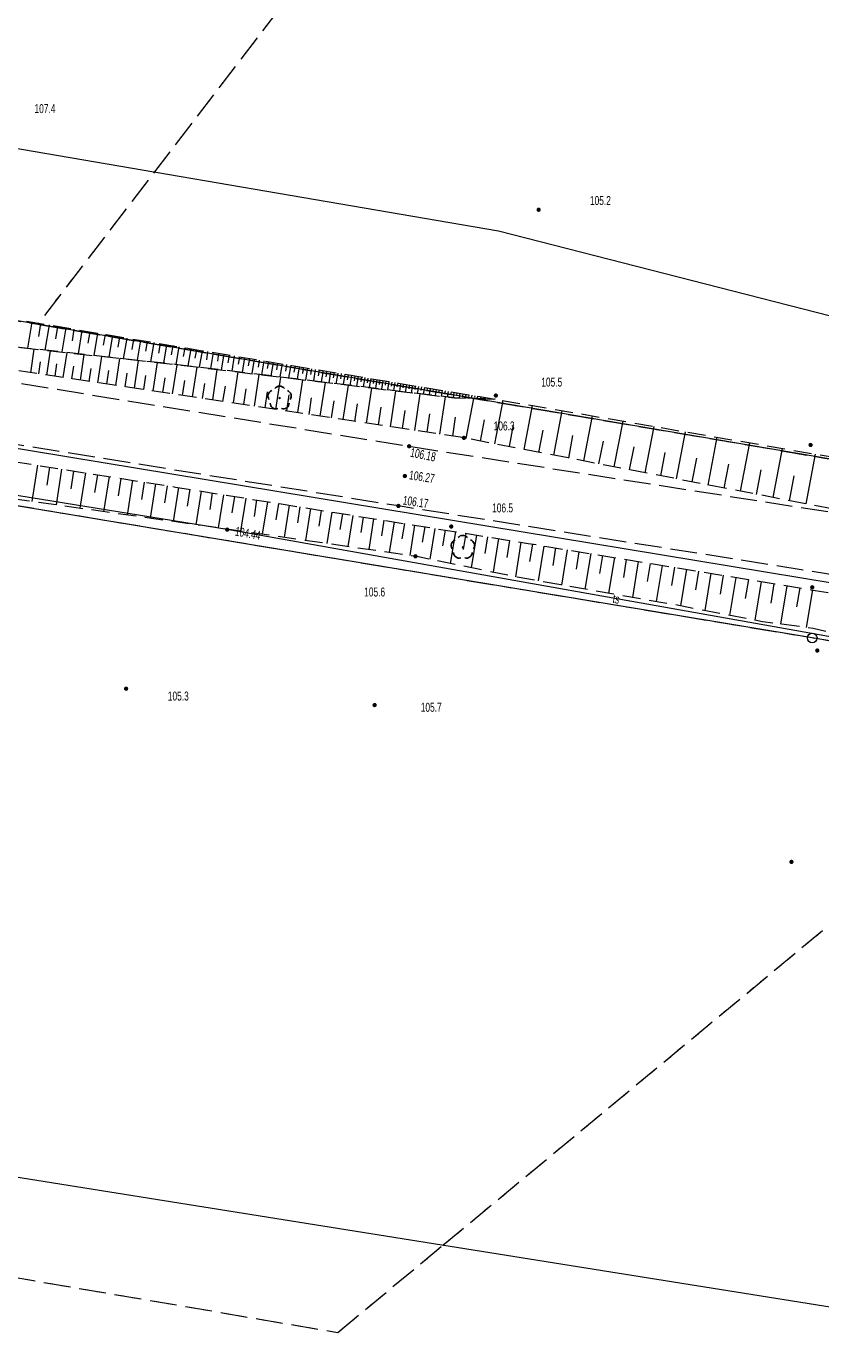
# Model space of a CAD drawing. Header units: inches. Extents: x 6497603 to 6502483, y 5925790 to 5934357.
# Tile 77 of 256: x 6500559 to 6500625, y 5926127 to 5926237. Entities that reach past the tile are written whole.
import ezdxf
from ezdxf.enums import TextEntityAlignment as Align

# ---------------------------------------------------------------- set-up
doc = ezdxf.new("R2010")
doc.units = ezdxf.units.IN
doc.header["$MEASUREMENT"] = 0
for name, pattern in [('1.5_0.75', [2.25, 1.5, -0.75]), ('2.25_0.75', [3, 2.25, -0.75]), ('219-1000', [0, 0]), ('egkk-1000', [3, 2.25, -0.75]), ('egug-1000', [1.5, 0.75, -0.75])]:
    doc.linetypes.add(name, pattern=pattern)
for name, color, linetype in [('000 Inne (niezydentyfikowane)', 7, 'Continuous'), ('202-punkt graniczny', 7, 'Continuous'), ('217-kontur klasyfikacyjny', 7, 'Continuous'), ('218-kontur użytku gruntowego', 7, 'Continuous'), ('219-działka ewidencyjna', 7, 'Continuous'), ('drzewo liściaste', 7, 'Continuous'), ('jezdnia', 7, 'Continuous'), ('pikieta naturalna', 7, 'Continuous'), ('pikieta naturalna-Atr2', 7, 'Continuous'), ('pikieta sztuczna', 7, 'Continuous'), ('pikieta sztuczna-Atr2', 7, 'Continuous'), ('przewód telekomunikacyjny podziemny', 7, 'Continuous'), ('przewód telekomunikacyjny podziemny-Atr1', 7, 'Continuous'), ('rzędna', 7, 'Continuous'), ('rzędna-Atr2', 7, 'Continuous'), ('skarpa nieumocniona', 7, 'Continuous')]:
    doc.layers.add(name, color=color, linetype=linetype)
doc.styles.get("Standard").update_dxf_attribs({"font": 'arial.ttf'})

# ---------------------------------------------------------------- blocks, each defined once
blk = doc.blocks.new('202')
at = {"color": 0, "linetype": 'Continuous', "lineweight": 0}
blk.add_circle((0, 0), 0.4, dxfattribs=at)
blk = doc.blocks.new('OP021')
at = {"linetype": 'Continuous', "lineweight": 13}
h = blk.add_hatch(color=0, dxfattribs=at)
edge = h.paths.add_edge_path()
edge.add_arc((0, 0), 0.1, 0, 360)
at = {"color": 0, "linetype": 'Continuous', "lineweight": -3}
for centre, start, end in [((-0.476, 0.154), 110.388, 213.756), ((0, 0.5), 38.316, 141.684), ((0.476, 0.154), 326.244, 69.612), ((-0.294, -0.404), 182.272, 285.64), ((0.294, -0.404), 254.36, 357.728), ((0.294, -0.404), 254.36, 357.728)]:
    blk.add_arc(centre, 0.5, start, end, dxfattribs=at)
blk = doc.blocks.new('PW01')
at = {"linetype": 'Continuous', "lineweight": 13}
h = blk.add_hatch(color=0, dxfattribs=at)
edge = h.paths.add_edge_path()
edge.add_arc((0, 0), 0.18, 0, 360)

msp = doc.modelspace()

# ---------------------------------------------------------------- linework, layer by layer
at = {"layer": '000 Inne (niezydentyfikowane)', "color": 7, "linetype": 'Continuous', "lineweight": 18, "flags": 128}
for points in [[(6500559.2, 5926212.37), (6500558.83, 5926210.18)], [(6500559.93, 5926212.25), (6500559.75, 5926211.17)], [(6500560.65, 5926212.13), (6500560.3, 5926210.02)], [(6500561.36, 5926212.01), (6500561.19, 5926210.98)], [(6500562.05, 5926211.89), (6500561.71, 5926209.87)], [(6500562.73, 5926211.78), (6500562.57, 5926210.79)], [(6500563.4, 5926211.67), (6500563.07, 5926209.72)], [(6500564.06, 5926211.56), (6500563.89, 5926210.6)], [(6500564.7, 5926211.45), (6500564.38, 5926209.57)], [(6500565.33, 5926211.34), (6500565.17, 5926210.43)], [(6500565.94, 5926211.24), (6500565.64, 5926209.44)], [(6500566.55, 5926211.14), (6500566.4, 5926210.26)], [(6500567.14, 5926211.04), (6500566.85, 5926209.31)], [(6500567.72, 5926210.94), (6500567.58, 5926210.09)], [(6500568.29, 5926210.85), (6500568.02, 5926209.18)], [(6500568.85, 5926210.75), (6500568.72, 5926209.93)], [(6500569.4, 5926210.66), (6500569.14, 5926209.06)], [(6500569.94, 5926210.57), (6500569.81, 5926209.78)], [(6500570.47, 5926210.48), (6500570.21, 5926208.94)], [(6500570.99, 5926210.4), (6500570.86, 5926209.64)], [(6500571.5, 5926210.31), (6500571.25, 5926208.82)], [(6500559.11, 5926208.14), (6500559.4, 5926210.12)], [(6500560.46, 5926207.94), (6500560.76, 5926209.97)], [(6500561.84, 5926207.73), (6500562.16, 5926209.82)], [(6500563.27, 5926207.52), (6500563.59, 5926209.66)], [(6500564.73, 5926207.3), (6500565.06, 5926209.5)], [(6500566.23, 5926207.08), (6500566.57, 5926209.34)], [(6500572, 5926210.23), (6500571.87, 5926209.5)], [(6500572.49, 5926210.14), (6500572.25, 5926208.7)], [(6500572.97, 5926210.06), (6500572.85, 5926209.36)], [(6500573.44, 5926209.98), (6500573.21, 5926208.59)], [(6500573.91, 5926209.91), (6500573.8, 5926209.22)], [(6500574.37, 5926209.83), (6500574.15, 5926208.48)], [(6500574.83, 5926209.76), (6500574.72, 5926209.09)], [(6500575.27, 5926209.68), (6500575.05, 5926208.37)], [(6500575.71, 5926209.61), (6500575.6, 5926208.96)], [(6500576.14, 5926209.54), (6500575.93, 5926208.26)], [(6500576.57, 5926209.47), (6500576.47, 5926208.84)], [(6500576.99, 5926209.4), (6500576.79, 5926208.16)], [(6500577.41, 5926209.33), (6500577.3, 5926208.72)], [(6500577.81, 5926209.26), (6500577.61, 5926208.06)], [(6500578.21, 5926209.19), (6500578.12, 5926208.6)], [(6500559.78, 5926208.04), (6500559.93, 5926209.04)], [(6500561.15, 5926207.84), (6500561.3, 5926208.87)], [(6500562.55, 5926207.63), (6500562.71, 5926208.68)], [(6500563.99, 5926207.41), (6500564.16, 5926208.5)], [(6500565.48, 5926207.19), (6500565.64, 5926208.31)], [(6500567, 5926206.96), (6500567.17, 5926208.11)], [(6500567.78, 5926206.85), (6500568.12, 5926209.17)], [(6500569.36, 5926206.61), (6500569.71, 5926208.99)], [(6500570.98, 5926206.37), (6500571.35, 5926208.81)], [(6500572.64, 5926206.12), (6500573.02, 5926208.61)], [(6500574.34, 5926205.87), (6500574.71, 5926208.41)], [(6500576.06, 5926205.61), (6500576.45, 5926208.2)], [(6500578.61, 5926209.13), (6500578.42, 5926207.97)], [(6500579, 5926209.06), (6500578.9, 5926208.49)], [(6500579.38, 5926209), (6500579.2, 5926207.87)], [(6500579.76, 5926208.94), (6500579.67, 5926208.38)], [(6500580.13, 5926208.88), (6500579.95, 5926207.78)], [(6500580.5, 5926208.82), (6500580.41, 5926208.28)], [(6500580.86, 5926208.76), (6500580.68, 5926207.7)], [(6500581.22, 5926208.7), (6500581.13, 5926208.18)], [(6500581.57, 5926208.64), (6500581.4, 5926207.61)], [(6500581.91, 5926208.58), (6500581.83, 5926208.08)], [(6500582.25, 5926208.53), (6500582.08, 5926207.53)], [(6500582.58, 5926208.47), (6500582.5, 5926207.98)], [(6500582.91, 5926208.42), (6500582.75, 5926207.45)], [(6500583.24, 5926208.36), (6500583.16, 5926207.89)], [(6500583.56, 5926208.31), (6500583.4, 5926207.37)], [(6500583.87, 5926208.26), (6500583.8, 5926207.8)], [(6500584.18, 5926208.21), (6500584.03, 5926207.3)], [(6500584.49, 5926208.16), (6500584.41, 5926207.71)], [(6500584.79, 5926208.11), (6500584.64, 5926207.22)], [(6500568.56, 5926206.73), (6500568.74, 5926207.91)], [(6500570.17, 5926206.49), (6500570.35, 5926207.7)], [(6500571.81, 5926206.24), (6500571.99, 5926207.48)], [(6500573.48, 5926205.99), (6500573.67, 5926207.25)], [(6500575.19, 5926205.74), (6500575.39, 5926207.02)], [(6500577.82, 5926205.35), (6500578.22, 5926207.99)], [(6500579.62, 5926205.07), (6500580.03, 5926207.77)], [(6500581.45, 5926204.8), (6500581.87, 5926207.55)], [(6500583.33, 5926204.51), (6500583.76, 5926207.33)], [(6500585.08, 5926208.06), (6500585.01, 5926207.62)], [(6500585.38, 5926208.01), (6500585.23, 5926207.15)], [(6500585.24, 5926204.22), (6500585.68, 5926207.1)], [(6500585.66, 5926207.96), (6500585.59, 5926207.54)], [(6500585.95, 5926207.91), (6500585.81, 5926207.08)], [(6500586.23, 5926207.87), (6500586.16, 5926207.46)], [(6500586.5, 5926207.82), (6500586.37, 5926207.02)], [(6500586.77, 5926207.78), (6500586.71, 5926207.38)], [(6500587.04, 5926207.73), (6500586.91, 5926206.95)], [(6500587.3, 5926207.69), (6500587.24, 5926207.3)], [(6500587.56, 5926207.65), (6500587.43, 5926206.89)], [(6500587.81, 5926207.61), (6500587.75, 5926207.23)], [(6500588.07, 5926207.56), (6500587.94, 5926206.83)], [(6500588.31, 5926207.52), (6500588.25, 5926207.16)], [(6500588.56, 5926207.48), (6500588.44, 5926206.77)], [(6500588.81, 5926207.44), (6500588.75, 5926207.09)], [(6500589.06, 5926207.4), (6500588.94, 5926206.7)], [(6500589.3, 5926207.36), (6500589.25, 5926207.02)], [(6500589.55, 5926207.32), (6500589.44, 5926206.64)], [(6500589.8, 5926207.28), (6500589.74, 5926206.95)], [(6500590.05, 5926207.24), (6500589.94, 5926206.58)], [(6500590.29, 5926207.2), (6500590.24, 5926206.88)], [(6500590.54, 5926207.15), (6500590.44, 5926206.52)], [(6500590.79, 5926207.11), (6500590.74, 5926206.8)], [(6500591.04, 5926207.07), (6500590.94, 5926206.46)], [(6500591.28, 5926207.03), (6500591.24, 5926206.73)], [(6500591.53, 5926206.99), (6500591.44, 5926206.4)], [(6500576.94, 5926205.48), (6500577.13, 5926206.79)], [(6500578.71, 5926205.21), (6500578.92, 5926206.55)], [(6500580.53, 5926204.94), (6500580.74, 5926206.3)], [(6500582.39, 5926204.65), (6500582.6, 5926206.05)], [(6500587.2, 5926203.92), (6500587.64, 5926206.86)], [(6500589.19, 5926203.62), (6500589.65, 5926206.62)], [(6500591.23, 5926203.31), (6500591.69, 5926206.37)], [(6500591.78, 5926206.95), (6500591.73, 5926206.66)], [(6500592.03, 5926206.91), (6500591.93, 5926206.34)], [(6500592.28, 5926206.87), (6500592.23, 5926206.59)], [(6500592.52, 5926206.83), (6500592.43, 5926206.28)], [(6500592.77, 5926206.79), (6500592.73, 5926206.52)], [(6500593.02, 5926206.74), (6500592.93, 5926206.22)], [(6500593.27, 5926206.7), (6500593.22, 5926206.45)], [(6500593.32, 5926203), (6500593.79, 5926206.12)], [(6500593.51, 5926206.66), (6500593.43, 5926206.16)], [(6500593.76, 5926206.62), (6500593.72, 5926206.38)], [(6500594.01, 5926206.58), (6500593.93, 5926206.1)], [(6500594.26, 5926206.54), (6500594.22, 5926206.31)], [(6500594.5, 5926206.5), (6500594.43, 5926206.04)], [(6500594.75, 5926206.46), (6500594.72, 5926206.24)], [(6500595, 5926206.42), (6500594.93, 5926206.02)], [(6500595.25, 5926206.38), (6500595.22, 5926206.19)], [(6500595.49, 5926206.33), (6500595.44, 5926206)], [(6500595.53, 5926202.65), (6500596.17, 5926205.98)], [(6500595.74, 5926206.29), (6500595.72, 5926206.14)], [(6500595.99, 5926206.25), (6500595.95, 5926205.99)], [(6500596.24, 5926206.21), (6500596.22, 5926206.1)], [(6500596.48, 5926206.17), (6500596.45, 5926205.97)], [(6500596.73, 5926206.13), (6500596.72, 5926206.05)], [(6500596.98, 5926206.09), (6500596.96, 5926205.96)], [(6500597.23, 5926206.05), (6500597.22, 5926206)], [(6500597.47, 5926206.01), (6500597.46, 5926205.94)], [(6500597.72, 5926205.97), (6500597.72, 5926205.95)], [(6500584.28, 5926204.37), (6500584.5, 5926205.79)], [(6500586.22, 5926204.07), (6500586.44, 5926205.53)], [(6500588.19, 5926203.77), (6500588.42, 5926205.26)], [(6500590.21, 5926203.47), (6500590.44, 5926204.98)], [(6500597.93, 5926202.19), (6500598.62, 5926205.81)], [(6500600.37, 5926201.72), (6500601.08, 5926205.39)], [(6500602.85, 5926201.24), (6500603.57, 5926204.96)], [(6500592.27, 5926203.16), (6500592.5, 5926204.7)], [(6500594.4, 5926202.83), (6500594.64, 5926204.43)], [(6500596.72, 5926202.42), (6500597.05, 5926204.19)], [(6500599.14, 5926201.96), (6500599.49, 5926203.78)], [(6500605.36, 5926200.76), (6500606.09, 5926204.53)], [(6500607.91, 5926200.27), (6500608.65, 5926204.09)], [(6500601.6, 5926201.48), (6500601.96, 5926203.33)], [(6500604.1, 5926201), (6500604.46, 5926202.88)], [(6500610.49, 5926199.77), (6500611.24, 5926203.65)], [(6500613.11, 5926199.26), (6500613.87, 5926203.2)], [(6500615.77, 5926198.75), (6500616.53, 5926202.74)], [(6500606.63, 5926200.51), (6500607, 5926202.41)], [(6500609.2, 5926200.02), (6500609.57, 5926201.95)], [(6500611.8, 5926199.52), (6500612.17, 5926201.47)], [(6500618.46, 5926198.23), (6500619.24, 5926202.28)], [(6500621.19, 5926197.71), (6500621.98, 5926201.81)], [(6500559.68, 5926200.4), (6500559.21, 5926197.37)], [(6500614.43, 5926199.01), (6500614.82, 5926200.99)], [(6500617.11, 5926198.49), (6500617.49, 5926200.5)], [(6500623.95, 5926197.18), (6500624.75, 5926201.33)], [(6500560.69, 5926200.24), (6500560.46, 5926198.73)], [(6500561.7, 5926200.08), (6500561.23, 5926197.08)], [(6500562.7, 5926199.92), (6500562.47, 5926198.43)], [(6500563.7, 5926199.77), (6500563.23, 5926196.8)], [(6500564.69, 5926199.61), (6500564.45, 5926198.13)], [(6500565.67, 5926199.45), (6500565.21, 5926196.52)], [(6500566.65, 5926199.3), (6500566.42, 5926197.84)], [(6500619.82, 5926197.97), (6500620.21, 5926200.01)], [(6500622.57, 5926197.44), (6500622.96, 5926199.51)], [(6500567.63, 5926199.15), (6500567.17, 5926196.24)], [(6500568.6, 5926198.99), (6500568.37, 5926197.55)], [(6500569.56, 5926198.84), (6500569.11, 5926195.97)], [(6500570.52, 5926198.69), (6500570.29, 5926197.26)], [(6500571.47, 5926198.54), (6500571.02, 5926195.7)], [(6500572.42, 5926198.39), (6500572.2, 5926196.98)], [(6500573.37, 5926198.24), (6500572.92, 5926195.43)], [(6500574.3, 5926198.09), (6500574.08, 5926196.69)], [(6500575.24, 5926197.94), (6500574.79, 5926195.16)], [(6500576.16, 5926197.79), (6500575.94, 5926196.41)], [(6500577.09, 5926197.64), (6500576.65, 5926194.89)], [(6500578, 5926197.5), (6500577.79, 5926196.13)], [(6500578.92, 5926197.35), (6500578.48, 5926194.63)], [(6500579.83, 5926197.21), (6500579.61, 5926195.85)], [(6500580.73, 5926197.06), (6500580.3, 5926194.37)], [(6500581.63, 5926196.92), (6500581.41, 5926195.58)], [(6500582.52, 5926196.78), (6500582.1, 5926194.11)], [(6500583.41, 5926196.63), (6500583.2, 5926195.31)], [(6500584.3, 5926196.49), (6500583.88, 5926193.86)], [(6500585.18, 5926196.35), (6500584.97, 5926195.04)], [(6500586.05, 5926196.21), (6500585.64, 5926193.6)], [(6500586.92, 5926196.07), (6500586.72, 5926194.77)], [(6500587.79, 5926195.93), (6500587.38, 5926193.35)], [(6500588.65, 5926195.8), (6500588.45, 5926194.51)], [(6500589.51, 5926195.66), (6500589.1, 5926193.1)], [(6500590.36, 5926195.52), (6500590.16, 5926194.25)], [(6500591.21, 5926195.39), (6500590.81, 5926192.86)], [(6500592.06, 5926195.25), (6500591.85, 5926193.98)], [(6500592.9, 5926195.12), (6500592.49, 5926192.54)], [(6500593.76, 5926194.98), (6500593.55, 5926193.67)], [(6500594.63, 5926194.84), (6500594.2, 5926192.19)], [(6500595.51, 5926194.7), (6500595.29, 5926193.36)], [(6500596.4, 5926194.56), (6500595.96, 5926191.83)], [(6500597.3, 5926194.42), (6500597.08, 5926193.03)], [(6500598.22, 5926194.27), (6500597.78, 5926191.45)], [(6500599.16, 5926194.12), (6500598.93, 5926192.69)], [(6500600.1, 5926193.97), (6500599.64, 5926191.07)], [(6500601.07, 5926193.81), (6500600.83, 5926192.36)], [(6500602.03, 5926193.65), (6500601.56, 5926190.73)], [(6500603.01, 5926193.5), (6500602.77, 5926192.03)], [(6500603.98, 5926193.34), (6500603.5, 5926190.39)], [(6500604.96, 5926193.17), (6500604.72, 5926191.7)], [(6500605.95, 5926193.01), (6500605.46, 5926190.05)], [(6500606.94, 5926192.85), (6500606.69, 5926191.36)], [(6500607.93, 5926192.69), (6500607.44, 5926189.7)], [(6500608.92, 5926192.53), (6500608.68, 5926191.03)], [(6500609.92, 5926192.36), (6500609.43, 5926189.35)], [(6500610.92, 5926192.2), (6500610.67, 5926190.69)], [(6500611.93, 5926192.03), (6500611.43, 5926189)], [(6500612.94, 5926191.87), (6500612.69, 5926190.35)], [(6500613.95, 5926191.7), (6500613.45, 5926188.64)], [(6500614.97, 5926191.54), (6500614.71, 5926189.99)], [(6500615.99, 5926191.37), (6500615.48, 5926188.25)], [(6500617.03, 5926191.2), (6500616.77, 5926189.63)], [(6500618.07, 5926191.03), (6500617.55, 5926187.85)], [(6500619.13, 5926190.85), (6500618.87, 5926189.25)], [(6500620.19, 5926190.68), (6500619.66, 5926187.44)], [(6500621.27, 5926190.5), (6500621, 5926188.88)], [(6500622.35, 5926190.33), (6500621.82, 5926187.12)], [(6500623.42, 5926190.15), (6500623.16, 5926188.56)], [(6500624.48, 5926189.98), (6500623.95, 5926186.83)]]:
    msp.add_lwpolyline(points, dxfattribs=at)
at = {"layer": '217-kontur klasyfikacyjny', "color": 3, "linetype": 'egkk-1000', "lineweight": 18, "flags": 128}
for points in [[(6500605.42, 5926271.85), (6500559.7, 5926212.19)], [(6500538.32, 5926215.82), (6500559.7, 5926212.19)], [(6500559.7, 5926212.19), (6500631.43, 5926200)], [(6500624.47, 5926185.96), (6500538.07, 5926200.31)], [(6500704.51, 5926172.3), (6500624.47, 5926185.96)], [(6500593.58, 5926135.19), (6500639.22, 5926173.02)], [(6500412.35, 5926157.3), (6500584.79, 5926127.9)], [(6500584.79, 5926127.9), (6500593.58, 5926135.19)]]:
    msp.add_lwpolyline(points, dxfattribs=at)
at = {"layer": '218-kontur użytku gruntowego', "color": 3, "linetype": 'egug-1000', "lineweight": 18, "flags": 128}
for points in [[(6500605.42, 5926271.85), (6500559.7, 5926212.19)], [(6500538.32, 5926215.82), (6500559.7, 5926212.19)], [(6500559.7, 5926212.19), (6500631.43, 5926200)], [(6500624.47, 5926185.96), (6500538.07, 5926200.31)], [(6500704.51, 5926172.3), (6500624.47, 5926185.96)], [(6500593.58, 5926135.19), (6500639.22, 5926173.02)], [(6500412.35, 5926157.3), (6500584.79, 5926127.9)], [(6500584.79, 5926127.9), (6500593.58, 5926135.19)]]:
    msp.add_lwpolyline(points, dxfattribs=at)
at = {"layer": '219-działka ewidencyjna', "color": 3, "linetype": '219-1000', "lineweight": 18, "flags": 128}
for points in [[(6500631.43, 5926200), (6500538.32, 5926215.82)], [(6500705.34, 5926177.48), (6500538.81, 5926204.95)], [(6500624.47, 5926185.96), (6500538.07, 5926200.31)], [(6500704.51, 5926172.3), (6500624.47, 5926185.96)], [(6500770.33, 5926106.97), (6500469.86, 5926154.94)]]:
    msp.add_lwpolyline(points, dxfattribs=at)
at = {"layer": 'jezdnia', "color": 7, "linetype": '2.25_0.75', "lineweight": 18, "flags": 128}
msp.add_lwpolyline([(6500445.77, 5926225.13), (6500477.28, 5926219.98), (6500500.52, 5926216.32), (6500551.85, 5926208.28), (6500590.76, 5926201.99), (6500629.65, 5926195.92), (6500668.62, 5926189.73), (6500708.43, 5926183.37), (6500748.42, 5926176.93), (6500779.68, 5926172.04), (6500819.2, 5926165.9), (6500859.43, 5926159.56), (6500898.4, 5926153.26), (6500937.28, 5926147.22), (6500936.91, 5926144.94), (6500936.26, 5926142.38), (6500897.62, 5926148.36), (6500858.2, 5926154.58), (6500818.25, 5926160.88), (6500778.79, 5926167.14), (6500747.81, 5926171.88), (6500707.71, 5926178.38), (6500668.22, 5926184.67), (6500628.62, 5926190.86), (6500589.86, 5926197), (6500551.33, 5926203.18), (6500445.13, 5926220.13), (6500405, 5926226.56), (6500364.89, 5926233), (6500326.44, 5926239.09), (6500287.44, 5926245.14), (6500247.8, 5926251.49), (6500208.32, 5926257.73), (6500171.1, 5926263.74), (6500133.18, 5926269.89), (6500094.21, 5926275.92), (6500053.11, 5926282.47), (6499999.01, 5926290.88), (6499959.84, 5926296.95), (6499921.11, 5926303.13), (6499882.03, 5926309.23), (6499843.48, 5926315.33), (6499804.98, 5926321.39), (6499763.92, 5926325.7), (6499740.11, 5926328.2), (6499708.97, 5926329.7), (6499669.77, 5926331.59), (6499612.14, 5926332.17), (6499590.65, 5926333.3), (6499565.53, 5926335.73), (6499506.81, 5926343.39), (6499422.29, 5926354.7), (6499419.43, 5926354.99), (6499334.27, 5926366.31), (6499289.53, 5926369.55), (6499273.23, 5926369.35), (6499273.01, 5926371.91), (6499272.96, 5926374.41), (6499289.57, 5926374.85), (6499335.06, 5926371.26), (6499420.23, 5926359.86), (6499423.5, 5926359.5), (6499507.59, 5926348.2), (6499566.32, 5926340.5), (6499590.89, 5926338.22), (6499612.24, 5926337), (6499643.43, 5926336.46), (6499669.89, 5926336.53), (6499710.9, 5926336.33), (6499806.11, 5926326.28), (6499844.16, 5926320.23), (6499882.83, 5926314.04), (6499921.69, 5926307.83), (6499960.72, 5926301.83), (6499999.64, 5926295.76), (6500053.85, 5926287.25), (6500095.27, 5926280.64), (6500134.03, 5926274.62), (6500208.98, 5926262.68), (6500248.83, 5926256.34), (6500288.29, 5926250.03), (6500327.08, 5926244.06), (6500365.91, 5926238.01), (6500405.9, 5926231.52)], close=True, dxfattribs=at)
at = {"layer": 'przewód telekomunikacyjny podziemny', "color": 30, "linetype": 'Continuous', "lineweight": 18, "flags": 128}
for points in [[(6500793.95, 5926157.85), (6500767.15, 5926161.48), (6500756.77, 5926163.13), (6500728.68, 5926168.14), (6500681.45, 5926176.71), (6500632.87, 5926184.83), (6500575.54, 5926195.02), (6500538.95, 5926200.94), (6500507.15, 5926205.63), (6500467.69, 5926212.03), (6500421.5, 5926219.89), (6500362.01, 5926229.41), (6500329.83, 5926233.4), (6500287.94, 5926240.84), (6500233.28, 5926249.9), (6500176.25, 5926259.29), (6500132.02, 5926265.99), (6500121.1, 5926267.64)], [(6500466.55, 5926240.39), (6500469.82, 5926241.19), (6500475.7, 5926243.08), (6500476.76, 5926243.47), (6500480.95, 5926244.01), (6500504.11, 5926236.72), (6500522.5, 5926232.97), (6500598.23, 5926219.99), (6500628.28, 5926212.31), (6500742.22, 5926197.51), (6500792.33, 5926189.94), (6500928.39, 5926168.76), (6500959.62, 5926163.76), (6500990.22, 5926157.55), (6501016.6, 5926147.54), (6501018.6, 5926150.55), (6501025.22, 5926158)]]:
    msp.add_lwpolyline(points, dxfattribs=at)
at = {"layer": 'skarpa nieumocniona', "color": 7, "linetype": '1.5_0.75', "lineweight": 18, "flags": 128}
for points in [[(6500538.75, 5926215.49), (6500547.39, 5926214.35), (6500573.47, 5926209.98), (6500597.94, 5926205.93), (6500594.54, 5926206.03), (6500585, 5926207.18), (6500571.2, 5926208.83), (6500557.29, 5926210.35), (6500550.51, 5926211.19), (6500538.34, 5926213.65)], [(6500538.75, 5926215.49), (6500547.39, 5926214.35), (6500573.47, 5926209.98), (6500597.94, 5926205.93), (6500594.54, 5926206.03), (6500585, 5926207.18), (6500571.2, 5926208.83), (6500557.29, 5926210.35), (6500550.51, 5926211.19), (6500538.34, 5926213.65)], [(6500538.34, 5926213.65), (6500550.51, 5926211.19), (6500557.29, 5926210.35), (6500571.2, 5926208.83), (6500585, 5926207.18), (6500594.54, 5926206.03), (6500597.94, 5926205.93), (6500632.1, 5926200.07), (6500656.28, 5926195.5), (6500673.28, 5926193.26), (6500692.21, 5926190.92), (6500691.68, 5926188.93), (6500691.3, 5926187.49), (6500677.52, 5926189.46), (6500649.67, 5926193.47), (6500626.21, 5926196.74), (6500595.34, 5926202.69), (6500577.6, 5926205.38), (6500551.76, 5926209.24), (6500538.25, 5926211.78)], [(6500538.34, 5926213.65), (6500550.51, 5926211.19), (6500557.29, 5926210.35), (6500571.2, 5926208.83), (6500585, 5926207.18), (6500594.54, 5926206.03), (6500597.94, 5926205.93), (6500632.1, 5926200.07), (6500656.28, 5926195.5), (6500673.28, 5926193.26), (6500692.21, 5926190.92), (6500691.68, 5926188.93), (6500691.3, 5926187.49), (6500677.52, 5926189.46), (6500649.67, 5926193.47), (6500626.21, 5926196.74), (6500595.34, 5926202.69), (6500577.6, 5926205.38), (6500551.76, 5926209.24), (6500538.25, 5926211.78)], [(6500537.67, 5926203.88), (6500545.71, 5926202.6), (6500571.22, 5926198.58), (6500600.72, 5926193.87), (6500624.34, 5926190), (6500648.96, 5926185.85), (6500648.36, 5926183.6), (6500647.92, 5926182.01), (6500641.21, 5926183), (6500624.56, 5926186.75), (6500620.31, 5926187.32), (6500613.05, 5926188.72), (6500599.79, 5926191.04), (6500591.29, 5926192.79), (6500573.27, 5926195.38), (6500555.03, 5926197.96), (6500548.01, 5926198.96), (6500544.59, 5926199.25), (6500537.81, 5926200.29), (6500538.06, 5926201.39)], [(6500537.67, 5926203.88), (6500545.71, 5926202.6), (6500571.22, 5926198.58), (6500600.72, 5926193.87), (6500624.34, 5926190), (6500648.96, 5926185.85), (6500648.36, 5926183.6), (6500647.92, 5926182.01), (6500641.21, 5926183), (6500624.56, 5926186.75), (6500620.31, 5926187.32), (6500613.05, 5926188.72), (6500599.79, 5926191.04), (6500591.29, 5926192.79), (6500573.27, 5926195.38), (6500555.03, 5926197.96), (6500548.01, 5926198.96), (6500544.59, 5926199.25), (6500537.81, 5926200.29), (6500538.06, 5926201.39)]]:
    msp.add_lwpolyline(points, close=True, dxfattribs=at)

# ---------------------------------------------------------------- block references
at = {"layer": '202-punkt graniczny', "color": 7, "linetype": 'Continuous', "lineweight": 18}
msp.add_blockref('202', (6500624.47, 5926185.96), dxfattribs=at)
at = {"layer": 'drzewo liściaste', "color": 94, "linetype": 'Continuous', "lineweight": 18}
for p in [(6500579.93, 5926206.02), (6500595.25, 5926193.54)]:
    msp.add_blockref('OP021', p, dxfattribs=at)
at = {"layer": 'pikieta naturalna', "color": 7, "linetype": 'Continuous', "lineweight": 13}
for p in [(6500601.59, 5926221.76), (6500598.01, 5926206.23), (6500595.34, 5926202.69), (6500624.33, 5926202.1), (6500594.28, 5926195.28), (6500591.29, 5926192.79), (6500624.47, 5926190.2), (6500624.89, 5926184.91), (6500567.09, 5926181.72), (6500587.87, 5926180.35), (6500622.73, 5926167.24)]:
    msp.add_blockref('PW01', p, dxfattribs=at)
at = {"layer": 'pikieta sztuczna', "color": 7, "linetype": 'Continuous', "lineweight": 13}
for p in [(6500590.76, 5926201.99), (6500590.4, 5926199.5), (6500589.86, 5926197)]:
    msp.add_blockref('PW01', p, dxfattribs=at)
at = {"layer": 'rzędna', "color": 30, "linetype": 'Continuous', "lineweight": 18}
msp.add_blockref('PW01', (6500575.54, 5926195.02), dxfattribs=at)

# ---------------------------------------------------------------- texts
at = {"layer": 'pikieta naturalna-Atr2', "color": 7, "width": 0.667}
for s, p in [('107.4', (6500559.43, 5926229.84)), ('105.2', (6500605.88, 5926222.16)), ('105.5', (6500601.81, 5926206.98)), ('106.3', (6500597.83, 5926203.31)), ('106.5', (6500597.7, 5926196.46)), ('105.6', (6500587, 5926189.43)), ('105.3', (6500570.58, 5926180.73)), ('105.7', (6500591.73, 5926179.79))]:
    msp.add_text(s, height=0.75, dxfattribs=at).set_placement(p)
at = {"layer": 'pikieta sztuczna-Atr2', "color": 7, "width": 0.667}
for s, rotation, p in [('106.18', 348.597, (6500590.8, 5926201.13)), ('106.27', 350.899, (6500590.71, 5926199.24)), ('106.17', 351.409, (6500590.19, 5926197.13))]:
    msp.add_text(s, height=0.75, rotation=rotation, dxfattribs=at).set_placement(p)
at = {"layer": 'przewód telekomunikacyjny podziemny-Atr1', "color": 30, "width": 0.667}
msp.add_text('ts', height=0.75, rotation=349.921, dxfattribs=at).set_placement((6500607.81, 5926189.28), align=Align.MIDDLE_LEFT)
at = {"layer": 'rzędna-Atr2', "color": 30, "width": 0.667}
msp.add_text('104.44', height=0.75, rotation=349.921, dxfattribs=at).set_placement((6500576.22, 5926194.9), align=Align.MIDDLE_LEFT)

doc.saveas('drawing.dxf')
